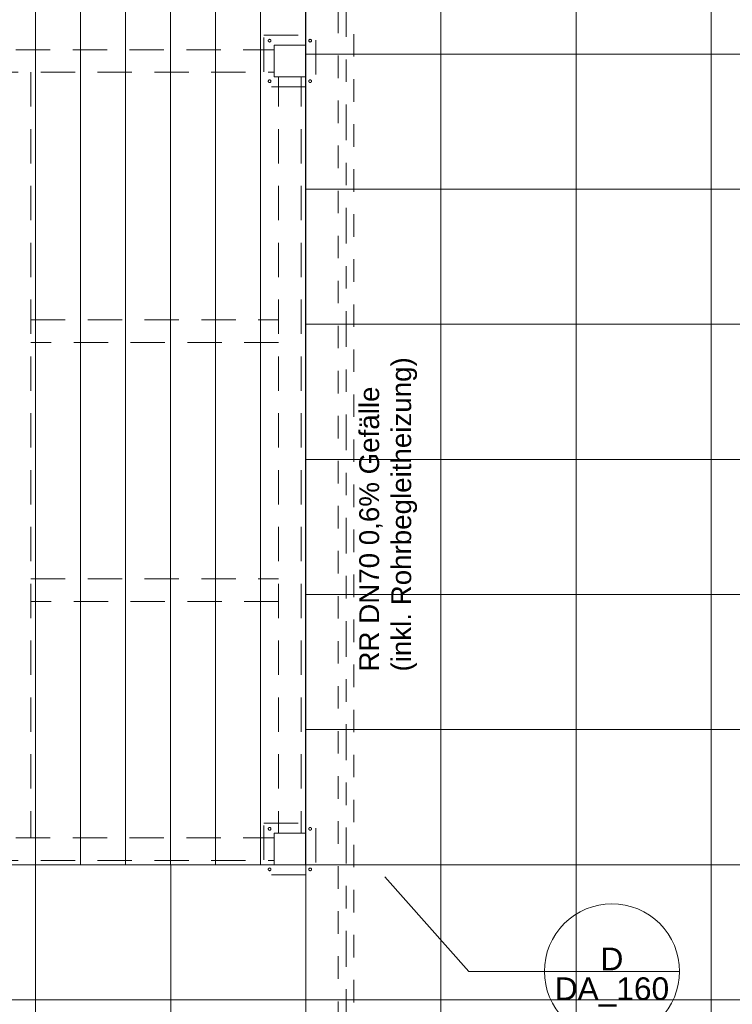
# Model space of a CAD drawing. Header units: metres. Extents: x -180 to 4, y -50 to 6.
# Tile 166 of 256: x -92.62 to -89.46, y -37.81 to -33.44. Entities that reach past the tile are written whole.
import ezdxf

# ---------------------------------------------------------------- set-up
doc = ezdxf.new("R2010")
doc.units = ezdxf.units.M
doc.header["$LTSCALE"] = 0.05
doc.header["$PDMODE"] = 1
doc.header["$PDSIZE"] = -2
for name, pattern in [('ISO-02 Strichlinie', [3.81, 3.048, -0.762]), ('Linienart-50', [2.116531, 1.058062, -1.058469]), ('Linienart-53', [5.291531, 3.175, -1.058062, 0.352704, -0.705764])]:
    doc.linetypes.add(name, pattern=pattern)
for name, color, linetype, lineweight, true_color in [('40 -41 Abwasser_Wasser_Gas- 1 Abwasser + sanitäre Anlagen', 7, 'Continuous', 9, 0xff6633), ('70 -72 Beschriftung- 1 Beschriftung allgemein', 7, 'Continuous', 9, 0xff6633), ('70 -72 Beschriftung- 7 Detailverweise', 7, 'Continuous', 9, 0x00dd00)]:
    doc.layers.add(name, color=color, linetype=linetype, lineweight=lineweight, true_color=true_color)
for name, color, linetype, lineweight in [('60- 61 allgemeine Ausstattung- 4 Terrassen', 7, 'Continuous', 9), ('70 -71 Achsen- 1 Gebäudeachsen', 7, 'Linienart-53', 18), ('Keine', 7, 'Continuous', 9)]:
    doc.layers.add(name, color=color, linetype=linetype, lineweight=lineweight)
doc.styles.add('Arial', font='arial.ttf')

# ---------------------------------------------------------------- blocks, each defined once
blk = doc.blocks.new('Gruppe-7776')
at = {"layer": '70 -72 Beschriftung- 7 Detailverweise'}
blk.add_line((0.935, 0), (0.335, 0), dxfattribs=at)
at = {"layer": '70 -72 Beschriftung- 7 Detailverweise', "flags": 128}
blk.add_lwpolyline([(0.935, 0), (0.9336, -0.0294), (0.9292, -0.0585), (0.9221, -0.0871), (0.9122, -0.1148), (0.8996, -0.1414), (0.8844, -0.1667), (0.8669, -0.1903), (0.8471, -0.2121), (0.8253, -0.2319), (0.8017, -0.2494), (0.7764, -0.2646), (0.7498, -0.2772), (0.7221, -0.2871), (0.6935, -0.2942), (0.6644, -0.2986), (0.635, -0.3), (0.6056, -0.2986), (0.5765, -0.2942), (0.5479, -0.2871), (0.5202, -0.2772), (0.4936, -0.2646), (0.4683, -0.2494), (0.4447, -0.2319), (0.4229, -0.2121), (0.4031, -0.1903), (0.3856, -0.1667), (0.3704, -0.1414), (0.3578, -0.1148), (0.3479, -0.0871), (0.3408, -0.0585), (0.3364, -0.0294), (0.335, 0), (0.3364, 0.0294), (0.3408, 0.0585), (0.3479, 0.0871), (0.3578, 0.1148), (0.3704, 0.1414), (0.3856, 0.1667), (0.4031, 0.1903), (0.4229, 0.2121), (0.4447, 0.2319), (0.4683, 0.2494), (0.4936, 0.2646), (0.5202, 0.2772), (0.5479, 0.2871), (0.5765, 0.2942), (0.6056, 0.2986), (0.635, 0.3), (0.6644, 0.2986), (0.6935, 0.2942), (0.7221, 0.2871), (0.7498, 0.2772), (0.7764, 0.2646), (0.8017, 0.2494), (0.8253, 0.2319), (0.8471, 0.2121), (0.8669, 0.1903), (0.8844, 0.1667), (0.8996, 0.1414), (0.9122, 0.1148), (0.9221, 0.0871), (0.9292, 0.0585), (0.9336, 0.0294)], close=True, dxfattribs=at)
at = {"layer": '70 -72 Beschriftung- 7 Detailverweise'}
blk.add_point((0.635, 0), dxfattribs=at)
at = {"layer": '70 -72 Beschriftung- 7 Detailverweise', "line_spacing_factor": 0.96878, "style": 'Arial'}
for s, insert, char_height, attachment_point in [('D', (0.635, 0.0046), 0.1007, 8), ('DA_160', (0.635, -0.0267), 0.10069, 2)]:
    blk.add_mtext(s, dxfattribs=dict(at, insert=insert, char_height=char_height, attachment_point=attachment_point))
blk = doc.blocks.new('Referenzmarkierung-24')
at = {"layer": '70 -72 Beschriftung- 7 Detailverweise', "transparency": 33554687}
for q in [(-0.3743, 0.4199), (0.635, 0)]:
    blk.add_line((0, 0), q, dxfattribs=at)
at = {"layer": '70 -72 Beschriftung- 7 Detailverweise', "color": 7, "transparency": 33554687}
blk.add_blockref('Gruppe-7776', (0, 0), dxfattribs=at)
blk = doc.blocks.new('Gruppe-7850')
at = {"layer": 'Keine', "color": 7, "linetype": 'ISO-02 Strichlinie', "lineweight": 9, "transparency": 33554687, "flags": 128}
for points in [[(-91.5354, -37.009), (-91.3054, -37.009), (-91.3054, -37.239), (-91.5354, -37.239)], [(-91.5044, -37.034), (-91.5044, -37.0346), (-91.5045, -37.0352), (-91.5046, -37.0358), (-91.5048, -37.0363), (-91.5051, -37.0369), (-91.5054, -37.0374), (-91.5057, -37.0378), (-91.5061, -37.0383), (-91.5066, -37.0387), (-91.5071, -37.039), (-91.5076, -37.0393), (-91.5081, -37.0396), (-91.5086, -37.0398), (-91.5092, -37.0399), (-91.5098, -37.04), (-91.5104, -37.04), (-91.511, -37.04), (-91.5116, -37.0399), (-91.5121, -37.0398), (-91.5127, -37.0396), (-91.5132, -37.0393), (-91.5137, -37.039), (-91.5142, -37.0387), (-91.5146, -37.0383), (-91.515, -37.0378), (-91.5154, -37.0374), (-91.5157, -37.0369), (-91.5159, -37.0363), (-91.5161, -37.0358), (-91.5163, -37.0352), (-91.5164, -37.0346), (-91.5164, -37.034), (-91.5164, -37.0335), (-91.5163, -37.0329), (-91.5161, -37.0323), (-91.5159, -37.0317), (-91.5157, -37.0312), (-91.5154, -37.0307), (-91.515, -37.0302), (-91.5146, -37.0298), (-91.5142, -37.0294), (-91.5137, -37.0291), (-91.5132, -37.0288), (-91.5127, -37.0285), (-91.5121, -37.0283), (-91.5116, -37.0282), (-91.511, -37.0281), (-91.5104, -37.028), (-91.5098, -37.0281), (-91.5092, -37.0282), (-91.5086, -37.0283), (-91.5081, -37.0285), (-91.5076, -37.0288), (-91.5071, -37.0291), (-91.5066, -37.0294), (-91.5061, -37.0298), (-91.5057, -37.0302), (-91.5054, -37.0307), (-91.5051, -37.0312), (-91.5048, -37.0317), (-91.5046, -37.0323), (-91.5045, -37.0329), (-91.5044, -37.0335)], [(-91.3244, -37.034), (-91.3244, -37.0346), (-91.3245, -37.0352), (-91.3246, -37.0358), (-91.3248, -37.0363), (-91.3251, -37.0369), (-91.3254, -37.0374), (-91.3257, -37.0378), (-91.3261, -37.0383), (-91.3266, -37.0387), (-91.3271, -37.039), (-91.3276, -37.0393), (-91.3281, -37.0396), (-91.3286, -37.0398), (-91.3292, -37.0399), (-91.3298, -37.04), (-91.3304, -37.04), (-91.331, -37.04), (-91.3316, -37.0399), (-91.3321, -37.0398), (-91.3327, -37.0396), (-91.3332, -37.0393), (-91.3337, -37.039), (-91.3342, -37.0387), (-91.3346, -37.0383), (-91.335, -37.0378), (-91.3354, -37.0374), (-91.3357, -37.0369), (-91.3359, -37.0363), (-91.3361, -37.0358), (-91.3363, -37.0352), (-91.3364, -37.0346), (-91.3364, -37.034), (-91.3364, -37.0335), (-91.3363, -37.0329), (-91.3361, -37.0323), (-91.3359, -37.0317), (-91.3357, -37.0312), (-91.3354, -37.0307), (-91.335, -37.0302), (-91.3346, -37.0298), (-91.3342, -37.0294), (-91.3337, -37.0291), (-91.3332, -37.0288), (-91.3327, -37.0285), (-91.3321, -37.0283), (-91.3316, -37.0282), (-91.331, -37.0281), (-91.3304, -37.028), (-91.3298, -37.0281), (-91.3292, -37.0282), (-91.3286, -37.0283), (-91.3281, -37.0285), (-91.3276, -37.0288), (-91.3271, -37.0291), (-91.3266, -37.0294), (-91.3261, -37.0298), (-91.3257, -37.0302), (-91.3254, -37.0307), (-91.3251, -37.0312), (-91.3248, -37.0317), (-91.3246, -37.0323), (-91.3245, -37.0329), (-91.3244, -37.0335)], [(-91.5044, -37.214), (-91.5044, -37.2146), (-91.5045, -37.2152), (-91.5046, -37.2158), (-91.5048, -37.2163), (-91.5051, -37.2169), (-91.5054, -37.2174), (-91.5057, -37.2178), (-91.5061, -37.2183), (-91.5066, -37.2187), (-91.5071, -37.219), (-91.5076, -37.2193), (-91.5081, -37.2196), (-91.5086, -37.2198), (-91.5092, -37.2199), (-91.5098, -37.22), (-91.5104, -37.22), (-91.511, -37.22), (-91.5116, -37.2199), (-91.5121, -37.2198), (-91.5127, -37.2196), (-91.5132, -37.2193), (-91.5137, -37.219), (-91.5142, -37.2187), (-91.5146, -37.2183), (-91.515, -37.2178), (-91.5154, -37.2174), (-91.5157, -37.2169), (-91.5159, -37.2163), (-91.5161, -37.2158), (-91.5163, -37.2152), (-91.5164, -37.2146), (-91.5164, -37.214), (-91.5164, -37.2135), (-91.5163, -37.2129), (-91.5161, -37.2123), (-91.5159, -37.2117), (-91.5157, -37.2112), (-91.5154, -37.2107), (-91.515, -37.2102), (-91.5146, -37.2098), (-91.5142, -37.2094), (-91.5137, -37.2091), (-91.5132, -37.2088), (-91.5127, -37.2085), (-91.5121, -37.2083), (-91.5116, -37.2082), (-91.511, -37.2081), (-91.5104, -37.208), (-91.5098, -37.2081), (-91.5092, -37.2082), (-91.5086, -37.2083), (-91.5081, -37.2085), (-91.5076, -37.2088), (-91.5071, -37.2091), (-91.5066, -37.2094), (-91.5061, -37.2098), (-91.5057, -37.2102), (-91.5054, -37.2107), (-91.5051, -37.2112), (-91.5048, -37.2117), (-91.5046, -37.2123), (-91.5045, -37.2129), (-91.5044, -37.2135)], [(-91.3244, -37.214), (-91.3244, -37.2146), (-91.3245, -37.2152), (-91.3246, -37.2158), (-91.3248, -37.2163), (-91.3251, -37.2169), (-91.3254, -37.2174), (-91.3257, -37.2178), (-91.3261, -37.2183), (-91.3266, -37.2187), (-91.3271, -37.219), (-91.3276, -37.2193), (-91.3281, -37.2196), (-91.3286, -37.2198), (-91.3292, -37.2199), (-91.3298, -37.22), (-91.3304, -37.22), (-91.331, -37.22), (-91.3316, -37.2199), (-91.3321, -37.2198), (-91.3327, -37.2196), (-91.3332, -37.2193), (-91.3337, -37.219), (-91.3342, -37.2187), (-91.3346, -37.2183), (-91.335, -37.2178), (-91.3354, -37.2174), (-91.3357, -37.2169), (-91.3359, -37.2163), (-91.3361, -37.2158), (-91.3363, -37.2152), (-91.3364, -37.2146), (-91.3364, -37.214), (-91.3364, -37.2135), (-91.3363, -37.2129), (-91.3361, -37.2123), (-91.3359, -37.2117), (-91.3357, -37.2112), (-91.3354, -37.2107), (-91.335, -37.2102), (-91.3346, -37.2098), (-91.3342, -37.2094), (-91.3337, -37.2091), (-91.3332, -37.2088), (-91.3327, -37.2085), (-91.3321, -37.2083), (-91.3316, -37.2082), (-91.331, -37.2081), (-91.3304, -37.208), (-91.3298, -37.2081), (-91.3292, -37.2082), (-91.3286, -37.2083), (-91.3281, -37.2085), (-91.3276, -37.2088), (-91.3271, -37.2091), (-91.3266, -37.2094), (-91.3261, -37.2098), (-91.3257, -37.2102), (-91.3254, -37.2107), (-91.3251, -37.2112), (-91.3248, -37.2117), (-91.3246, -37.2123), (-91.3245, -37.2129), (-91.3244, -37.2135)]]:
    blk.add_lwpolyline(points, close=True, dxfattribs=at)
blk = doc.blocks.new('Gruppe-7851')
at = {"layer": 'Keine', "color": 7, "linetype": 'ISO-02 Strichlinie', "lineweight": 9, "transparency": 33554687, "flags": 128}
for points in [[(-91.5354, -33.509), (-91.3054, -33.509), (-91.3054, -33.739), (-91.5354, -33.739)], [(-91.5044, -33.534), (-91.5044, -33.5346), (-91.5045, -33.5352), (-91.5046, -33.5358), (-91.5048, -33.5363), (-91.5051, -33.5369), (-91.5054, -33.5374), (-91.5057, -33.5378), (-91.5061, -33.5383), (-91.5066, -33.5387), (-91.5071, -33.539), (-91.5076, -33.5393), (-91.5081, -33.5396), (-91.5086, -33.5398), (-91.5092, -33.5399), (-91.5098, -33.54), (-91.5104, -33.54), (-91.511, -33.54), (-91.5116, -33.5399), (-91.5121, -33.5398), (-91.5127, -33.5396), (-91.5132, -33.5393), (-91.5137, -33.539), (-91.5142, -33.5387), (-91.5146, -33.5383), (-91.515, -33.5378), (-91.5154, -33.5374), (-91.5157, -33.5369), (-91.5159, -33.5363), (-91.5161, -33.5358), (-91.5163, -33.5352), (-91.5164, -33.5346), (-91.5164, -33.534), (-91.5164, -33.5335), (-91.5163, -33.5329), (-91.5161, -33.5323), (-91.5159, -33.5317), (-91.5157, -33.5312), (-91.5154, -33.5307), (-91.515, -33.5302), (-91.5146, -33.5298), (-91.5142, -33.5294), (-91.5137, -33.5291), (-91.5132, -33.5288), (-91.5127, -33.5285), (-91.5121, -33.5283), (-91.5116, -33.5282), (-91.511, -33.5281), (-91.5104, -33.528), (-91.5098, -33.5281), (-91.5092, -33.5282), (-91.5086, -33.5283), (-91.5081, -33.5285), (-91.5076, -33.5288), (-91.5071, -33.5291), (-91.5066, -33.5294), (-91.5061, -33.5298), (-91.5057, -33.5302), (-91.5054, -33.5307), (-91.5051, -33.5312), (-91.5048, -33.5317), (-91.5046, -33.5323), (-91.5045, -33.5329), (-91.5044, -33.5335)], [(-91.3244, -33.534), (-91.3244, -33.5346), (-91.3245, -33.5352), (-91.3246, -33.5358), (-91.3248, -33.5363), (-91.3251, -33.5369), (-91.3254, -33.5374), (-91.3257, -33.5378), (-91.3261, -33.5383), (-91.3266, -33.5387), (-91.3271, -33.539), (-91.3276, -33.5393), (-91.3281, -33.5396), (-91.3286, -33.5398), (-91.3292, -33.5399), (-91.3298, -33.54), (-91.3304, -33.54), (-91.331, -33.54), (-91.3316, -33.5399), (-91.3321, -33.5398), (-91.3327, -33.5396), (-91.3332, -33.5393), (-91.3337, -33.539), (-91.3342, -33.5387), (-91.3346, -33.5383), (-91.335, -33.5378), (-91.3354, -33.5374), (-91.3357, -33.5369), (-91.3359, -33.5363), (-91.3361, -33.5358), (-91.3363, -33.5352), (-91.3364, -33.5346), (-91.3364, -33.534), (-91.3364, -33.5335), (-91.3363, -33.5329), (-91.3361, -33.5323), (-91.3359, -33.5317), (-91.3357, -33.5312), (-91.3354, -33.5307), (-91.335, -33.5302), (-91.3346, -33.5298), (-91.3342, -33.5294), (-91.3337, -33.5291), (-91.3332, -33.5288), (-91.3327, -33.5285), (-91.3321, -33.5283), (-91.3316, -33.5282), (-91.331, -33.5281), (-91.3304, -33.528), (-91.3298, -33.5281), (-91.3292, -33.5282), (-91.3286, -33.5283), (-91.3281, -33.5285), (-91.3276, -33.5288), (-91.3271, -33.5291), (-91.3266, -33.5294), (-91.3261, -33.5298), (-91.3257, -33.5302), (-91.3254, -33.5307), (-91.3251, -33.5312), (-91.3248, -33.5317), (-91.3246, -33.5323), (-91.3245, -33.5329), (-91.3244, -33.5335)], [(-91.5044, -33.714), (-91.5044, -33.7146), (-91.5045, -33.7152), (-91.5046, -33.7158), (-91.5048, -33.7163), (-91.5051, -33.7169), (-91.5054, -33.7174), (-91.5057, -33.7178), (-91.5061, -33.7183), (-91.5066, -33.7187), (-91.5071, -33.719), (-91.5076, -33.7193), (-91.5081, -33.7196), (-91.5086, -33.7198), (-91.5092, -33.7199), (-91.5098, -33.72), (-91.5104, -33.72), (-91.511, -33.72), (-91.5116, -33.7199), (-91.5121, -33.7198), (-91.5127, -33.7196), (-91.5132, -33.7193), (-91.5137, -33.719), (-91.5142, -33.7187), (-91.5146, -33.7183), (-91.515, -33.7178), (-91.5154, -33.7174), (-91.5157, -33.7169), (-91.5159, -33.7163), (-91.5161, -33.7158), (-91.5163, -33.7152), (-91.5164, -33.7146), (-91.5164, -33.714), (-91.5164, -33.7135), (-91.5163, -33.7129), (-91.5161, -33.7123), (-91.5159, -33.7117), (-91.5157, -33.7112), (-91.5154, -33.7107), (-91.515, -33.7102), (-91.5146, -33.7098), (-91.5142, -33.7094), (-91.5137, -33.7091), (-91.5132, -33.7088), (-91.5127, -33.7085), (-91.5121, -33.7083), (-91.5116, -33.7082), (-91.511, -33.7081), (-91.5104, -33.708), (-91.5098, -33.7081), (-91.5092, -33.7082), (-91.5086, -33.7083), (-91.5081, -33.7085), (-91.5076, -33.7088), (-91.5071, -33.7091), (-91.5066, -33.7094), (-91.5061, -33.7098), (-91.5057, -33.7102), (-91.5054, -33.7107), (-91.5051, -33.7112), (-91.5048, -33.7117), (-91.5046, -33.7123), (-91.5045, -33.7129), (-91.5044, -33.7135)], [(-91.3244, -33.714), (-91.3244, -33.7146), (-91.3245, -33.7152), (-91.3246, -33.7158), (-91.3248, -33.7163), (-91.3251, -33.7169), (-91.3254, -33.7174), (-91.3257, -33.7178), (-91.3261, -33.7183), (-91.3266, -33.7187), (-91.3271, -33.719), (-91.3276, -33.7193), (-91.3281, -33.7196), (-91.3286, -33.7198), (-91.3292, -33.7199), (-91.3298, -33.72), (-91.3304, -33.72), (-91.331, -33.72), (-91.3316, -33.7199), (-91.3321, -33.7198), (-91.3327, -33.7196), (-91.3332, -33.7193), (-91.3337, -33.719), (-91.3342, -33.7187), (-91.3346, -33.7183), (-91.335, -33.7178), (-91.3354, -33.7174), (-91.3357, -33.7169), (-91.3359, -33.7163), (-91.3361, -33.7158), (-91.3363, -33.7152), (-91.3364, -33.7146), (-91.3364, -33.714), (-91.3364, -33.7135), (-91.3363, -33.7129), (-91.3361, -33.7123), (-91.3359, -33.7117), (-91.3357, -33.7112), (-91.3354, -33.7107), (-91.335, -33.7102), (-91.3346, -33.7098), (-91.3342, -33.7094), (-91.3337, -33.7091), (-91.3332, -33.7088), (-91.3327, -33.7085), (-91.3321, -33.7083), (-91.3316, -33.7082), (-91.331, -33.7081), (-91.3304, -33.708), (-91.3298, -33.7081), (-91.3292, -33.7082), (-91.3286, -33.7083), (-91.3281, -33.7085), (-91.3276, -33.7088), (-91.3271, -33.7091), (-91.3266, -33.7094), (-91.3261, -33.7098), (-91.3257, -33.7102), (-91.3254, -33.7107), (-91.3251, -33.7112), (-91.3248, -33.7117), (-91.3246, -33.7123), (-91.3245, -33.7129), (-91.3244, -33.7135)]]:
    blk.add_lwpolyline(points, close=True, dxfattribs=at)
blk = doc.blocks.new('Gruppe-7859')
at = {"layer": '60- 61 allgemeine Ausstattung- 4 Terrassen', "linetype": 'Continuous', "lineweight": 9, "transparency": 33554534}
h = blk.add_hatch(dxfattribs=at)
h.set_pattern_fill('Platte 60_60 SRF-1', style=0, pattern_type=2)
h.set_pattern_definition([(90, (-83.55, -31.79404), (-0.6, 7e-17), []), (0, (-83.55, -31.79404), (0, 0.6), [])])
h.paths.add_polyline_path([(-91.3504, -37.194), (-98.824, -37.194), (-98.824, -39.2803), (-98.824, -39.2803), (-98.824, -39.837), (-96.571, -39.837), (-96.571, -39.717), (-83.5504, -39.717), (-83.5504, -37.187), (-83.5503, -36.06), (-83.5504, -36.06), (-83.5504, -33.594), (-75.268, -33.594), (-75.268, -31.794), (-91.3504, -31.794)])
at = {"layer": '60- 61 allgemeine Ausstattung- 4 Terrassen', "linetype": 'Continuous', "lineweight": 9, "transparency": 33554495}
h = blk.add_hatch(dxfattribs=at)
h.set_pattern_fill('Dämmstoff v 2mm SRF-2', style=0, pattern_type=2)
h.set_pattern_definition([(90, (-91.35039, -31.79404), (0.2, 0), [])])
h.paths.add_polyline_path([(-98.824, -31.794), (-98.824, -37.194), (-91.3504, -37.194), (-91.3504, -31.794)])
at = {"layer": '40 -41 Abwasser_Wasser_Gas- 1 Abwasser + sanitäre Anlagen', "linetype": 'Linienart-50', "flags": 128}
blk.add_lwpolyline([(-91.136, -31.705), (-91.136, -39.8676), (-91.206, -39.8676), (-91.206, -31.705)], close=True, dxfattribs=at)
at = {"layer": '60- 61 allgemeine Ausstattung- 4 Terrassen', "color": 7, "linetype": 'ISO-02 Strichlinie'}
for p, q in [((-96.1704, -33.574), (-91.3651, -33.574)), ((-91.3651, -33.674), (-96.1704, -33.674)), ((-92.5704, -33.674), (-92.5704, -37.074)), ((-91.4704, -33.674), (-91.4704, -37.074)), ((-91.3704, -33.674), (-91.3704, -37.074)), ((-92.5704, -34.774), (-91.4704, -34.774)), ((-91.4704, -34.874), (-92.5704, -34.874)), ((-92.5704, -35.924), (-91.4704, -35.924)), ((-91.4704, -36.024), (-92.5704, -36.024)), ((-96.1704, -37.074), (-91.3651, -37.074)), ((-91.3651, -37.174), (-96.1704, -37.174))]:
    blk.add_line(p, q, dxfattribs=at)
at = {"layer": '60- 61 allgemeine Ausstattung- 4 Terrassen', "color": 252, "linetype": 'Continuous', "lineweight": 9, "true_color": 0x888888, "transparency": 33554687, "flags": 128}
for points in [[(-91.3504, -37.194), (-98.824, -37.194), (-98.824, -39.2803), (-98.824, -39.2803), (-98.824, -39.837), (-96.571, -39.837), (-96.571, -39.717), (-83.5504, -39.717), (-83.5504, -37.187), (-83.5503, -36.06), (-83.5504, -36.06), (-83.5504, -33.594), (-75.268, -33.594), (-75.268, -31.794), (-91.3504, -31.794)], [(-98.824, -31.794), (-98.824, -37.194), (-91.3504, -37.194), (-91.3504, -31.794)]]:
    blk.add_lwpolyline(points, close=True, dxfattribs=at)
at = {"layer": '70 -72 Beschriftung- 7 Detailverweise'}
blk.add_blockref('Referenzmarkierung-24', (-90.625, -37.6669), dxfattribs=at)
at = {"layer": '70 -72 Beschriftung- 1 Beschriftung allgemein', "insert": (-91.1123, -36.3354), "char_height": 0.088103, "attachment_point": 1, "rotation": 90, "line_spacing_factor": 0.969685, "style": 'Arial'}
blk.add_mtext('RR DN70 0,6% Gefälle\\P(inkl. Rohrbegleitheizung)', dxfattribs=at)
at = {"color": 255, "linetype": 'Continuous', "lineweight": 18}
for points in [[(-91.4904, -33.554), (-91.3504, -33.554), (-91.3504, -33.694), (-91.4904, -33.694)], [(-91.4904, -37.054), (-91.3504, -37.054), (-91.3504, -37.194), (-91.4904, -37.194)]]:
    blk.add_wipeout(points, dxfattribs=at).dxf.layer = '60- 61 allgemeine Ausstattung- 4 Terrassen'
at = {"layer": '60- 61 allgemeine Ausstattung- 4 Terrassen', "color": 7, "linetype": 'Continuous', "lineweight": 18, "flags": 128}
for points in [[(-91.4904, -33.554), (-91.3504, -33.554), (-91.3504, -33.694), (-91.4904, -33.694)], [(-91.4904, -37.054), (-91.3504, -37.054), (-91.3504, -37.194), (-91.4904, -37.194)]]:
    blk.add_lwpolyline(points, close=True, dxfattribs=at)
at = {"layer": '70 -72 Beschriftung- 1 Beschriftung allgemein', "color": 7}
for name in ['Gruppe-7851', 'Gruppe-7850']:
    blk.add_blockref(name, (0, 0), dxfattribs=at)
blk = doc.blocks.new('_OG3_2D (2D)')
at = {"layer": '70 -72 Beschriftung- 1 Beschriftung allgemein', "color": 7}
blk.add_blockref('Gruppe-7859', (0, 0), dxfattribs=at)
blk = doc.blocks.new('_Achsen (3D)')
at = {"layer": '70 -71 Achsen- 1 Gebäudeachsen', "transparency": 33554687}
blk.add_line((-91.171, 3.8), (-91.171, -46.172), dxfattribs=at)

msp = doc.modelspace()

# ---------------------------------------------------------------- block references
at = {"layer": 'Keine', "color": 1}
msp.add_blockref('_OG3_2D (2D)', (0, 0), dxfattribs=at)

# ---------------------------------------------------------------- next in the draw order: block references
msp.add_blockref('_Achsen (3D)', (0, 0), dxfattribs=at)

doc.saveas('drawing.dxf')
